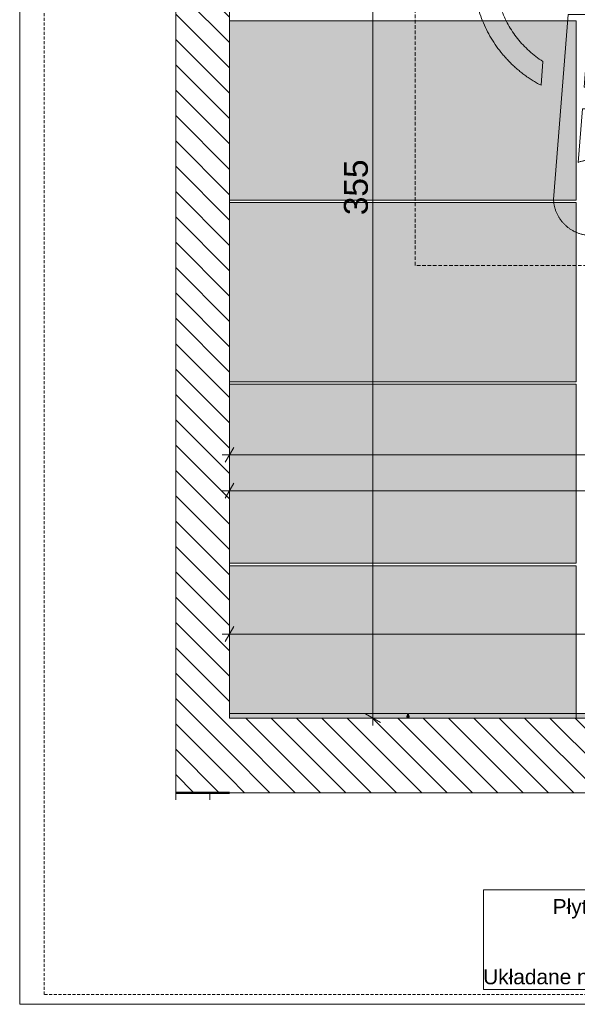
# Model space of a CAD drawing. Extents: x 180 to 4140, y 54 to 2910.
# Tile 1 of 10: x 180 to 1114, y 60 to 1708. Entities that reach past the tile are written whole.
import ezdxf
from ezdxf.xclip import XClip

# ---------------------------------------------------------------- set-up
doc = ezdxf.new("R2010")
doc.units = 0
doc.header["$MEASUREMENT"] = 0
doc.header["$XCLIPFRAME"] = 0
for name, pattern in [('Krawędzie ukryte', [34, 24, -10]), ('Przerywana długa', [78, 50, -28]), ('Przerywana gęsta', [18, 12, -6])]:
    doc.linetypes.add(name, pattern=pattern)
for name, color, linetype in [('300-W Płytki podłogi', 7, 'Continuous'), ('300-W Płytki wnętrza', 7, 'Continuous'), ('399-W Wymiary i opisy', 7, 'Continuous'), ('420-K Ściany', 7, 'Continuous'), ('422-K ściany etap 2', 7, 'Continuous'), ('460-K Stropy - wymieniane warstwy', 7, 'Continuous'), ('810-G Ogólne', 7, 'Continuous'), ('820-G Rysunki Obrazki', 7, 'Continuous'), ('840-G Znaczniki ogólne', 7, 'Continuous')]:
    doc.layers.add(name, color=color, linetype=linetype)
doc.styles.add('STYL_AUTOMATYCZNY_2', font='arial.ttf')
doc.styles.add('STYL_AUTOMATYCZNY_3', font='arial.ttf')
pattern_1 = [(135, (-3336.16, -21530.758), (21.213203, 21.213203), [])]

# ---------------------------------------------------------------- blocks, each defined once
blk = doc.blocks.new('*X6')
at = {"layer": '300-W Płytki podłogi', "linetype": 'Continuous', "lineweight": 25}
blk.add_hatch(color=150, dxfattribs=at).paths.add_polyline_path([(531.3, 1406.2), (1112.1, 1406.2), (1112.1, 1706.2), (531.3, 1706.2)])
blk = doc.blocks.new('*X7')
at = {"layer": '300-W Płytki podłogi', "linetype": 'Continuous', "lineweight": 25}
blk.add_hatch(color=150, dxfattribs=at).paths.add_polyline_path([(531.3, 1102.2), (1112.1, 1102.2), (1112.1, 1402.2), (531.3, 1402.2)])
blk = doc.blocks.new('*X8')
at = {"layer": '300-W Płytki podłogi', "linetype": 'Continuous', "lineweight": 25}
blk.add_hatch(color=150, dxfattribs=at).paths.add_polyline_path([(531.3, 798.2), (1112.1, 798.2), (1112.1, 1098.2), (531.3, 1098.2)])
blk = doc.blocks.new('*X9')
at = {"layer": '300-W Płytki podłogi', "linetype": 'Continuous', "lineweight": 25}
blk.add_hatch(color=150, dxfattribs=at).paths.add_polyline_path([(531.3, 539.2), (1112.1, 539.2), (1112.1, 794.2), (531.3, 794.2)])
blk = doc.blocks.new('Rysunek_1_1', base_point=(-3336.2, -21530.8))
at = {"layer": '300-W Płytki wnętrza', "linetype": 'Continuous', "lineweight": 0, "true_color": 0xbedebe}
for points in [[(829.4, 539.2), (829.4, 546.7), (531.3, 546.7), (531.3, 539.2)], [(1129.4, 539.2), (1129.4, 546.7), (831.4, 546.7), (831.4, 539.2)]]:
    blk.add_hatch(color=9, dxfattribs=at).paths.add_polyline_path(points)
at = {"layer": '300-W Płytki wnętrza', "linetype": 'Continuous', "lineweight": 0}
h = blk.add_hatch(dxfattribs=at)
h.set_pattern_fill('Aluminium_0001', color=94, style=0, pattern_type=2)
h.set_pattern_definition([(45, (-3336.16, -21530.76), (-88.38835, 88.38835), []), (45, (-3353.84, -21513.08), (-88.38835, 88.38835), []), (45, (-3371.52, -21495.4), (-88.38835, 88.38835), [])])
h.paths.add_polyline_path([(832.4, 540.5), (832.4, 543), (828.4, 543), (828.4, 540.5)])
at = {"layer": '420-K Ściany', "linetype": 'Continuous', "lineweight": 13}
h = blk.add_hatch(dxfattribs=at)
h.set_pattern_fill('Ściany_istniejące_0001', color=8, style=0, pattern_type=2)
h.set_pattern_definition(pattern_1)
h.paths.add_polyline_path([(441.3, 2314.2), (441.3, 414.2), (531.3, 414.2), (531.3, 2314.2)])
h = blk.add_hatch(dxfattribs=at)
h.set_pattern_fill('Ściany_istniejące_0001', color=8, style=0, pattern_type=2)
h.set_pattern_definition(pattern_1)
h.paths.add_polyline_path([(531.3, 414.2), (2398.8, 414.2), (2398.8, 539.2), (531.3, 539.2)])
at = {"layer": '300-W Płytki podłogi', "color": 150, "linetype": 'Continuous', "lineweight": 5, "ltscale": 0.5, "flags": 128}
for points in [[(531.3, 1406.2), (531.3, 1706.2), (1112.1, 1706.2), (1112.1, 1406.2)], [(531.3, 1102.2), (531.3, 1402.2), (1112.1, 1402.2), (1112.1, 1102.2)], [(531.3, 798.2), (531.3, 1098.2), (1112.1, 1098.2), (1112.1, 798.2)], [(531.3, 539.2), (531.3, 794.2), (1112.1, 794.2), (1112.1, 539.2)]]:
    blk.add_lwpolyline(points, close=True, dxfattribs=at)
at = {"layer": '300-W Płytki wnętrza', "color": 94, "linetype": 'Continuous', "lineweight": 0, "ltscale": 0.5}
for p, q in [((531.3, 546.7), (531.3, 539.2)), ((829.4, 546.7), (531.3, 546.7)), ((829.4, 546.7), (829.4, 539.2)), ((831.4, 546.7), (831.4, 539.2)), ((1129.4, 546.7), (831.4, 546.7)), ((829.4, 539.2), (531.3, 539.2)), ((828.4, 543), (828.4, 540.5)), ((832.4, 543), (828.4, 543)), ((832.4, 540.5), (828.4, 540.5)), ((1129.4, 539.2), (831.4, 539.2)), ((832.4, 543), (832.4, 540.5))]:
    blk.add_line(p, q, dxfattribs=at)
at = {"layer": '300-W Płytki wnętrza', "color": 94, "linetype": 'Krawędzie ukryte', "lineweight": 0, "ltscale": 0.5, "flags": 128}
for points in [[(829.4, 546.7), (531.3, 546.7)], [(531.3, 546.7), (531.3, 539.2)], [(829.4, 546.7), (829.4, 543), (829.4, 540.5), (829.4, 539.2)], [(1129.4, 546.7), (831.4, 546.7)], [(831.4, 546.7), (831.4, 543), (831.4, 540.5), (831.4, 539.2)], [(829.4, 539.2), (531.3, 539.2)], [(828.4, 543), (829.4, 543), (831.4, 543), (832.4, 543)], [(828.4, 540.5), (828.4, 543)], [(832.4, 540.5), (831.4, 540.5), (829.4, 540.5), (828.4, 540.5)], [(1129.4, 539.2), (831.4, 539.2)], [(832.4, 543), (832.4, 540.5)]]:
    blk.add_lwpolyline(points, dxfattribs=at)
at = {"layer": '399-W Wymiary i opisy', "color": 154, "linetype": 'Continuous', "lineweight": 13, "ltscale": 0.5}
for p, q in [((771.7, 539.2), (771.7, 2314.2)), ((538.6, 992.3), (524.1, 967.3)), ((531.3, 961.1), (531.3, 998.6)), ((519.1, 979.8), (531.3, 979.8)), ((531.3, 979.8), (2398.8, 979.8)), ((538.6, 932.3), (524.1, 907.3)), ((531.3, 901.1), (531.3, 938.6)), ((519.1, 919.8), (531.3, 919.8)), ((531.3, 919.8), (2299.1, 919.8)), ((538.6, 692.3), (524.1, 667.3)), ((531.3, 661.1), (531.3, 698.6)), ((519.1, 679.8), (531.3, 679.8)), ((531.3, 679.8), (1682.6, 679.8)), ((759.2, 546.5), (784.2, 532)), ((790.4, 539.2), (752.9, 539.2)), ((771.7, 527), (771.7, 539.2))]:
    blk.add_line(p, q, dxfattribs=at)
at = {"layer": '420-K Ściany', "color": 7, "linetype": 'Continuous', "lineweight": 13, "ltscale": 0.5}
for p, q in [((441.3, 414.2), (498.8, 414.2)), ((498.8, 414.2), (531.3, 414.2))]:
    blk.add_line(p, q, dxfattribs=at)
at = {"layer": '420-K Ściany', "color": 7, "linetype": 'Continuous', "lineweight": 20, "ltscale": 0.5}
for p, q in [((441.3, 414.2), (498.8, 414.2)), ((441.3, 402.1), (441.3, 414.2)), ((498.8, 414.2), (498.8, 402.1))]:
    blk.add_line(p, q, dxfattribs=at)
at = {"layer": '420-K Ściany', "color": 7, "linetype": 'Continuous', "lineweight": 50, "ltscale": 0.5}
for p, q in [((441.3, 414.2), (498.8, 414.2)), ((441.3, 414.2), (498.8, 414.2)), ((498.8, 414.2), (531.3, 414.2))]:
    blk.add_line(p, q, dxfattribs=at)
at = {"layer": '420-K Ściany', "color": 7, "linetype": 'Continuous', "lineweight": 13, "ltscale": 0.5, "flags": 128}
for points in [[(441.3, 2314.2), (441.3, 414.2)], [(531.3, 539.2), (531.3, 2314.2)], [(2398.8, 539.2), (531.3, 539.2)], [(531.3, 414.2), (2398.8, 414.2)]]:
    blk.add_lwpolyline(points, dxfattribs=at)
at = {"layer": '422-K ściany etap 2', "color": 150, "linetype": 'Przerywana gęsta', "lineweight": 0, "ltscale": 0.5, "flags": 128}
blk.add_lwpolyline([(1592.3, 2047), (842.3, 2047), (842.3, 1297), (1592.3, 1297)], close=True, dxfattribs=at)
at = {"layer": '422-K ściany etap 2', "color": 150, "linetype": 'Continuous', "lineweight": 0, "ltscale": 0.5, "flags": 128}
for points in [[(1339.9, 1880.6), (1321.1, 1828, 1.473184), (1056.5, 1638.3), (1053.3, 1598.5, -1.373115)], [(1074.2, 1407.4), (1099, 1717.2), (1319.8, 1717.2), (1383.3, 1894.4), (1492.3, 1855.4), (1480.2, 1821.4), (1405.1, 1848.3), (1345.2, 1681), (1132.4, 1681), (1125.5, 1595.2), (1253.7, 1595.2), (1253.7, 1559.1), (1122.6, 1559.1), (1115.4, 1469.4, -3.065684)]]:
    blk.add_lwpolyline(points, format="xyb", close=True, dxfattribs=at)
at = {"layer": '460-K Stropy - wymieniane warstwy', "color": 94, "linetype": 'Continuous', "lineweight": 0, "ltscale": 0.5, "flags": 128}
blk.add_lwpolyline([(531.3, 2314.2), (531.3, 539.2), (2398.8, 539.2), (2398.8, 2314.2), (1541.9, 2314.2), (1541.9, 2704.2), (686.3, 2704.2), (686.3, 2314.2)], close=True, dxfattribs=at)
at = {"layer": '820-G Rysunki Obrazki', "color": 154, "linetype": 'Continuous', "lineweight": 13, "ltscale": 0.5}
for p, q in [((1529, 251.8), (956.8, 251.8)), ((956.8, 251.8), (956.8, 84.6)), ((956.8, 84.6), (1529, 84.6)), ((1529, 84.6), (956.8, 84.6))]:
    blk.add_line(p, q, dxfattribs=at)
at = {"color": 7, "linetype": 'Continuous', "lineweight": 13, "ltscale": 0.5}
for name in ['*X6', '*X7', '*X8', '*X9']:
    blk.add_blockref(name, (0, 0), dxfattribs=at)
at = {"layer": '399-W Wymiary i opisy', "color": 154, "linetype": 'Continuous', "lineweight": 13, "insert": (763.7, 1381), "char_height": 40, "width": 91.527, "attachment_point": 7, "rotation": 90, "style": 'STYL_AUTOMATYCZNY_2'}
blk.add_mtext('\\A1;{\\pql;\\fArial|b0|i0|c238|p0;\\W1.000000;355}', dxfattribs=at)
at = {"layer": '820-G Rysunki Obrazki', "color": 154, "linetype": 'Continuous', "lineweight": 13, "insert": (1529, 86), "char_height": 25, "attachment_point": 9, "line_spacing_factor": 0.94034, "style": 'STYL_AUTOMATYCZNY_3'}
blk.add_mtext('\\A1;{\\pqr;\\fArial|b0|i0|c238|p0;\\W1.000000;Płytki prostokątne 120x60 cm\\P\\pqr;\\fArial|b0|i0|c238|p0;\\W1.000000;Kolor: białoszary\\P\\pqr;\\fArial|b0|i0|c238|p0;\\W1.000000;Fuga: jasnoszara\\P\\pqr;\\fArial|b0|i0|c238|p0;\\W1.000000;Układane na osi otworu wejściowego}', dxfattribs=at)

msp = doc.modelspace()

# ---------------------------------------------------------------- linework, layer by layer
at = {"layer": '810-G Ogólne', "color": 7, "linetype": 'Continuous', "lineweight": 13, "ltscale": 0.1}
for p, q in [((180, 60), (180, 2910)), ((3140, 60), (180, 60))]:
    msp.add_line(p, q, dxfattribs=at)
at = {"layer": '840-G Znaczniki ogólne', "color": 8, "linetype": 'Przerywana długa', "lineweight": 13, "ltscale": 0.1}
msp.add_lwpolyline([(221.2, 2885.8), (812.2, 2885.8), (1465, 2885.8), (3175, 2885.8), (3175, 76.2), (221.2, 76.2)], close=True, dxfattribs=at)

# ---------------------------------------------------------------- block references
at = {"layer": '820-G Rysunki Obrazki', "color": 7, "linetype": 'Continuous', "lineweight": 13, "ltscale": 0.1}
ref = msp.add_blockref('Rysunek_1_1', (-3336.2, -21530.8), dxfattribs=at)
XClip(ref).set_block_clipping_path([(341.290112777, 402.1131459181), (953.1924368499, 402.1131459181), (953.1924368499, 82.7263964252), (2475.1191023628, 82.7263964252), (2475.1191023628, 183.4707389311), (2344.9990529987, 183.4707389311), (2344.9990529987, 371.3792950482), (3305.178, 371.3792950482), (3305.178, 954.6321297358), (2703.4901120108, 954.6321297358), (2703.4901120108, 1738.772080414), (3305.178, 1738.772080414), (3305.178, 2269.4922317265), (3085.6830056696, 2269.4922317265), (3085.6830056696, 2383.6040646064), (2703.4901120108, 2383.6040646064), (2703.4901120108, 2744.0868391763), (1585.057768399, 2744.0868391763), (1585.057768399, 2885.838607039), (932.3142418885, 2885.838607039), (932.3142418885, 2744.0868391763), (341.290112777, 2744.0868391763)])

doc.saveas('drawing.dxf')
